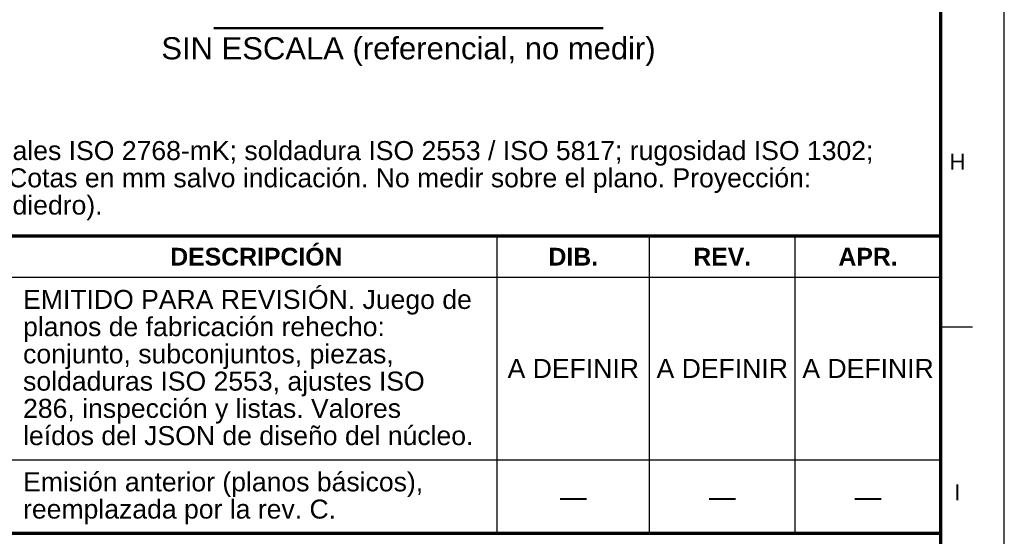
# Model space of a CAD drawing. Header units: millimetres. Extents: x 0 to 841, y 0 to 594.
# Tile 6 of 10: x 686 to 841, y 134 to 215. Entities that reach past the tile are written whole.
import ezdxf
from ezdxf.enums import TextEntityAlignment as Align

# ---------------------------------------------------------------- set-up
doc = ezdxf.new("R2010")
doc.units = ezdxf.units.MM
for name, color, linetype, lineweight in [('FINA', 7, 'CONTINUOUS', 25), ('MARCO', 7, 'CONTINUOUS', 70), ('TXT', 7, 'CONTINUOUS', 25), ('VIS', 7, 'CONTINUOUS', 50)]:
    doc.layers.add(name, color=color, linetype=linetype, lineweight=lineweight)
doc.styles.add('STD', font='LiberationSans-Regular.ttf')
doc.styles.add('STDB', font='LiberationSans-Bold.ttf')

msp = doc.modelspace()

# ---------------------------------------------------------------- linework, layer by layer
at = {"layer": 'FINA'}
for p, q in [((761, 134), (761, 180.9)), ((785, 134), (785, 180.9)), ((808, 134), (808, 180.9)), ((651, 174.4), (831, 174.4)), ((831, 166.55), (836, 166.55)), ((651, 145.6), (831, 145.6)), ((651, 134), (831, 134))]:
    msp.add_line(p, q, dxfattribs=at)
msp.add_lwpolyline([(0, 0), (841, 0), (841, 594), (0, 594)], close=True, dxfattribs=at)
at = {"layer": 'MARCO'}
for points in [[(20, 10), (831, 10), (831, 584), (20, 584)], [(651, 134), (831, 134), (831, 180.9), (651, 180.9)]]:
    msp.add_lwpolyline(points, close=True, dxfattribs=at)
at = {"layer": 'VIS'}
msp.add_line((716.29, 213.7), (777.71, 213.7), dxfattribs=at)

# ---------------------------------------------------------------- texts
at = {"layer": 'TXT', "style": 'STD'}
msp.add_text('SIN ESCALA (referencial, no medir)', height=3.5, dxfattribs=at).set_placement((747, 212.3), align=Align.TOP_CENTER)
for s, p in [('Tolerancias generales ISO 2768-mK; soldadura ISO 2553 / ISO 5817; rugosidad ISO 1302;', (651, 192)), ('GD&T ISO 1101. Cotas en mm salvo indicación. No medir sobre el plano. Proyección:', (651, 187.7)), ('método E (primer diedro).', (651, 183.4))]:
    msp.add_text(s, height=3, dxfattribs=at).set_placement(p, align=Align.BOTTOM_LEFT)
at = {"layer": 'TXT'}
for s, height, style, p in [('H', 2.5, 'STD', (833.6, 192.64)), ('DESCRIPCIÓN', 2.8, 'STDB', (723, 177.65)), ('DIB.', 2.8, 'STDB', (773, 177.65)), ('REV.', 2.8, 'STDB', (796.5, 177.65)), ('APR.', 2.8, 'STDB', (819.5, 177.65)), ('A DEFINIR', 3, 'STD', (773, 160)), ('A DEFINIR', 3, 'STD', (796.5, 160)), ('A DEFINIR', 3, 'STD', (819.5, 160)), ('I', 2.5, 'STD', (833.6, 140.45)), ('—', 3, 'STD', (773, 139.8)), ('—', 3, 'STD', (796.5, 139.8)), ('—', 3, 'STD', (819.5, 139.8))]:
    msp.add_text(s, height=height, dxfattribs=dict(at, style=style)).set_placement(p, align=Align.MIDDLE_CENTER)
at = {"layer": 'TXT', "style": 'STD'}
for s, p in [('EMITIDO PARA REVISIÓN. Juego de', (686.2, 172.4)), ('planos de fabricación rehecho:', (686.2, 168.1)), ('conjunto, subconjuntos, piezas,', (686.2, 163.8)), ('soldaduras ISO 2553, ajustes ISO', (686.2, 159.5)), ('286, inspección y listas. Valores', (686.2, 155.2)), ('leídos del JSON de diseño del núcleo.', (686.2, 150.9)), ('Emisión anterior (planos básicos),', (686.2, 143.6)), ('reemplazada por la rev. C.', (686.2, 139.3))]:
    msp.add_text(s, height=3, dxfattribs=at).set_placement(p, align=Align.TOP_LEFT)

doc.saveas('drawing.dxf')
